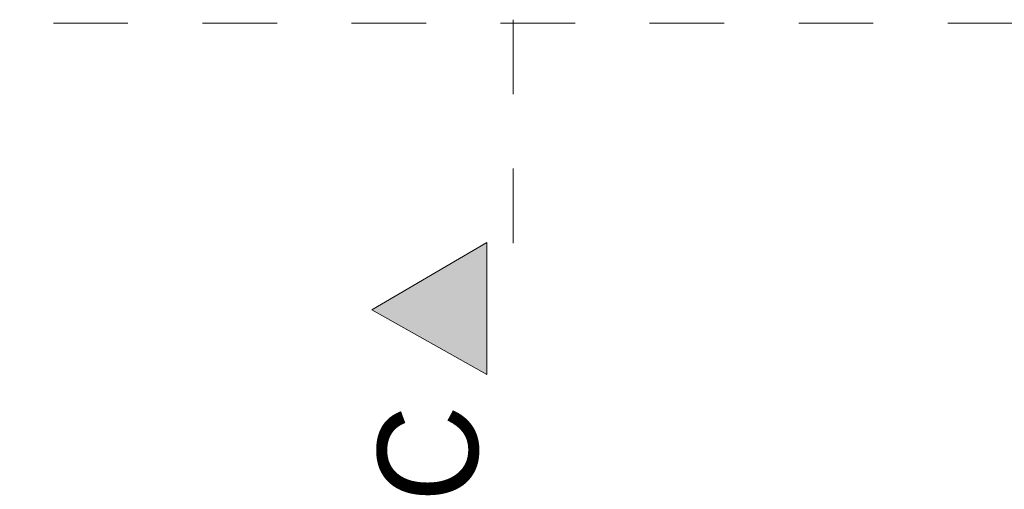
# Model space of a CAD drawing. Extents: x -528673 to -426178, y 23200 to 131944.
# Tile 57 of 87: x -491209 to -487480, y 115705 to 117485. Entities that reach past the tile are written whole.
import ezdxf

# ---------------------------------------------------------------- set-up
doc = ezdxf.new("R2010")
doc.units = 0
doc.header["$MEASUREMENT"] = 0
doc.linetypes.add('Dashed', pattern=[564.444447, 282.222223, -282.222223])
for name, color, linetype, lineweight in [('INWENT OPISY_Nr_Pióra__21', 252, 'Continuous', 9), ('INWENT OPISY_Nr_Pióra__41', 252, 'Continuous', 15), ('INWENT.ŚCIANY_Nr_Pióra__20', 252, 'Continuous', 60)]:
    doc.layers.add(name, color=color, linetype=linetype, lineweight=lineweight)
doc.styles.add('GENERATED_STYLE_5', font='txt')

msp = doc.modelspace()

# ---------------------------------------------------------------- hatches: boundary and pattern name
at = {"layer": 'INWENT OPISY_Nr_Pióra__21', "linetype": 'Continuous', "lineweight": 15}
msp.add_hatch(color=252, dxfattribs=at).paths.add_polyline_path([(-489876.4, 116384.5), (-489440.2, 116140.2), (-489440.2, 116640.2)], flags=0)

# ---------------------------------------------------------------- linework, layer by layer
at = {"layer": 'INWENT OPISY_Nr_Pióra__41', "color": 252, "linetype": 'Dashed', "lineweight": 15}
msp.add_line((-489340.2, 117484.5), (-489340.2, 116384.5), dxfattribs=at)
at = {"layer": 'INWENT OPISY_Nr_Pióra__41', "color": 252, "linetype": 'Continuous', "lineweight": 15}
for p, q in [((-489876.4, 116384.5), (-489440.2, 116640.2)), ((-489440.2, 116140.2), (-489440.2, 116640.2)), ((-489440.2, 116140.2), (-489876.4, 116384.5))]:
    msp.add_line(p, q, dxfattribs=at)
at = {"layer": 'INWENT.ŚCIANY_Nr_Pióra__20', "color": 252, "linetype": 'Dashed', "lineweight": 15}
msp.add_line((-493903.7, 117470.7), (-469728.7, 117470.7), dxfattribs=at)

# ---------------------------------------------------------------- texts
at = {"layer": 'INWENT OPISY_Nr_Pióra__21', "color": 252, "linetype": 'Continuous', "lineweight": 15, "insert": (-489853.7, 115840.2), "char_height": 380, "attachment_point": 2, "rotation": 90, "style": 'GENERATED_STYLE_5'}
msp.add_mtext('{C}', dxfattribs=at)

doc.saveas('drawing.dxf')
